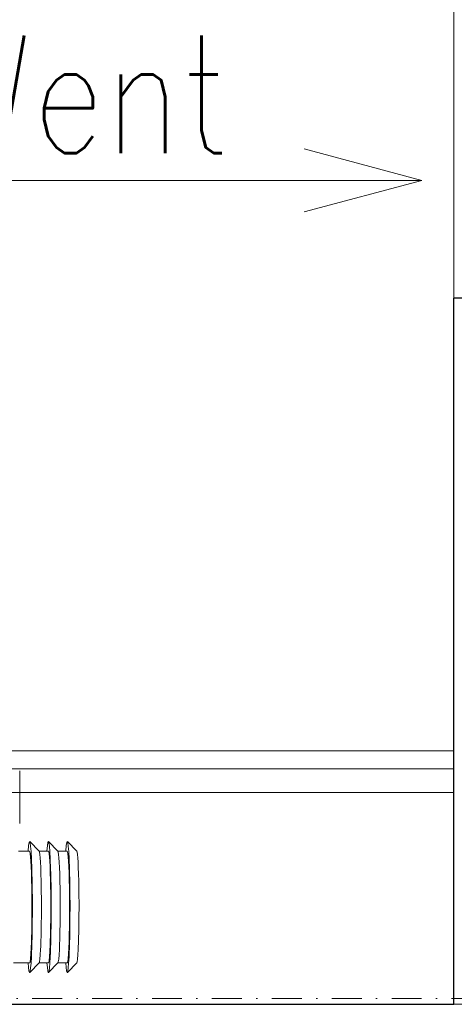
# Model space of a CAD drawing. Header units: millimetres. Extents: x -1893473 to 1546619, y -568027 to 942944.
# Tile 150 of 256: x 163078 to 163447, y -464744 to -463908. Entities that reach past the tile are written whole.
import ezdxf
from ezdxf.enums import TextEntityAlignment as Align

# ---------------------------------------------------------------- set-up
doc = ezdxf.new("R2010")
doc.units = ezdxf.units.MM
doc.header["$LTSCALE"] = 0.2
doc.linetypes.add('DASHDOT', pattern=[25.4, 12.7, -6.35, 0, -6.35])
doc.layers.get('0').update_dxf_attribs({"lineweight": 0})
for name, color, linetype, lineweight in [('!! 0_ Istn-sciany', 7, 'Continuous', 30), ('!! 0_ Istn-widok', 1, 'Continuous', 15), ('!! 0_Istn-went', 5, 'Continuous', 13), ('!! 0_Opis_pom', 9, 'Continuous', 13), ('!! 0_Osie', 1, 'DASHDOT', 13), ('!! 1_OPIS POM NOWE', 140, 'Continuous', 5), ('!! 2 ZABUDOWA GK-MDF', 54, 'Continuous', 13), ('P-Opis nadproża', 150, 'Continuous', 9), ('P-Osie', 1, 'DASHDOT', 18)]:
    doc.layers.add(name, color=color, linetype=linetype, lineweight=lineweight)
doc.layers.add('!!_@ wypos sanit nd', color=7, linetype='Continuous', lineweight=0, plot=False)
doc.layers.add('Powierzchnia', color=140, linetype='Continuous', lineweight=5, plot=False)
doc.styles.add('ARCHETYP', font='romans.shx', dxfattribs={"height": 15})
doc.styles.add('ARIAL', font='tahoma.ttf')

# ---------------------------------------------------------------- blocks, each defined once
blk = doc.blocks.new('A$Cff2eaf8b')
for points in [[(-0.24945, 0.09108), (-0.24147, 0.09927)], [(-0.24136, 0.09113), (-0.23342, 0.09113), (-0.22548, 0.09927)], [(-0.22538, 0.09113), (-0.21743, 0.09113), (-0.2095, 0.09927)], [(-0.19567, 0.09113), (-0.20939, 0.09113)], [(-0.24945, -0.00383), (-0.24147, -0.01202)], [(-0.24136, -0.00387), (-0.23342, -0.00387), (-0.22548, -0.01202)], [(-0.22538, -0.00387), (-0.21743, -0.00387), (-0.2095, -0.01202)], [(-0.2, -0.00387), (-0.20939, -0.00387)], [(-0.20099, -0.02721), (-0.20099, -0.0722)]]:
    blk.add_lwpolyline(points)
for centre, major_axis, start_param, end_param in [((-0.24136, 0.04363), (0, 0.0557), 5.733752, 6.988802), ((-0.22538, 0.04363), (0, 0.0557), 5.733752, 6.988802), ((-0.20939, 0.04363), (0, 0.0557), 5.733752, 6.988802), ((-0.24936, 0.04363), (0, 0.0475), 0.043665, 0.705617), ((-0.24136, 0.04363), (0, 0.0557), 0.705617, 3.691026), ((-0.24136, 0.04363), (0, 0.0475), 0, 0.705617), ((-0.23337, 0.04363), (0, 0.0475), 0.043665, 0.705617), ((-0.22538, 0.04363), (0, 0.0557), 0.705617, 3.691026), ((-0.22538, 0.04363), (0, 0.0475), 0, 0.705617), ((-0.21739, 0.04363), (0, 0.0475), 0.043665, 0.705617), ((-0.20939, 0.04363), (0, 0.0557), 0.705617, 3.691026), ((-0.20939, 0.04363), (0, 0.0475), 0, 0.705617), ((-0.24936, 0.04363), (0, 0.0475), 0.705617, 3.097928), ((-0.24136, 0.04363), (0, 0.0475), 0.705617, 3.141593), ((-0.23337, 0.04363), (0, 0.0475), 0.705617, 3.097928), ((-0.22538, 0.04363), (0, 0.0475), 0.705617, 3.141593), ((-0.21739, 0.04363), (0, 0.0475), 0.705617, 3.097928), ((-0.20939, 0.04363), (0, 0.0475), 0.705617, 3.141593)]:
    blk.add_ellipse(centre, major_axis=major_axis, ratio=0.04256, start_param=start_param, end_param=end_param)
blk = doc.blocks.new('BLOK OSI')
at = {"layer": 'P-Osie'}
blk.add_lwpolyline([(48639.258, -194702.088), (55442.285, -194702.088)], dxfattribs=at)
blk = doc.blocks.new('A$C2EB40A8D')
at = {"layer": '!! 0_ Istn-sciany'}
for points in [[(-221.12989, 29657.51397), (-221.12989, 30257.51397)], [(-161.12989, 30257.51397), (-221.12989, 30257.51397)], [(-2781.12989, 29657.51397), (-221.12989, 29657.51397)]]:
    blk.add_lwpolyline(points, dxfattribs=at)
at = {"layer": '!! 0_ Istn-widok'}
blk.add_lwpolyline([(-161.12989, 29657.51397), (-221.12989, 29657.51397)], dxfattribs=at)
at = {"layer": '!! 0_Istn-went'}
for points in [[(-221.12989, 30657.51397), (-221.12989, 30257.51397)], [(-248.19718, 30357.51397), (-348.19718, 30384.30889)], [(-648.66245, 30357.51397), (-248.19718, 30357.51397)], [(-248.19718, 30357.51397), (-348.19718, 30330.71905)]]:
    blk.add_lwpolyline(points, dxfattribs=at)
at = {"layer": '!! 2 ZABUDOWA GK-MDF'}
for points in [[(-1221.12989, 29857.51397), (-221.12989, 29857.51397)], [(-1221.12989, 29837.51397), (-221.12989, 29837.51397)]]:
    blk.add_lwpolyline(points, dxfattribs=at)
at = {"layer": 'Powierzchnia'}
blk.add_lwpolyline([(-2241.12989, 32552.91225), (-2241.12989, 29872.91225), (-221.12989, 29872.91225), (-221.12989, 31032.91225), (38.87011, 31032.91225), (38.87011, 32342.91225), (-171.12989, 32342.91225), (-171.12989, 32552.91225)], close=True, dxfattribs=at)
at = {"layer": '!! 0_Osie', "xscale": 10, "yscale": 10, "zscale": 10}
blk.add_blockref('BLOK OSI', (-516748.24414, 1976683.397), dxfattribs=at)
at = {"layer": '!!_@ wypos sanit nd', "xscale": 1000, "yscale": 1000, "zscale": 1000, "rotation": 180}
blk.add_blockref('A$Cff2eaf8b', (-790.76808, 29783.81847), dxfattribs=at)
at = {"layer": '!! 0_Istn-went', "style": 'ARCHETYP', "width": 0.8}
blk.add_text('Went', height=100, rotation=0.00000004, dxfattribs=at).set_placement((-661.49575, 30380.81624))
at = {"layer": '!! 0_Opis_pom', "ltscale": 0.7, "style": 'ARIAL'}
for tag, p in [('B1,21', (-891.77727, 31796.97458)), ('A1,16', (-13651.31084, 31587.95236)), ('B1,19', (-5798.61305, 31587.22944)), ('B1/17', (-9701.43347, 31565.05244)), ('1,23', (10805.41388, 31565.05244)), ('1,22', (4526.58954, 31507.65132)), ('A1,1', (-16866.13618, 31459.3792)), ('B1,18', (-7791.62894, 31330.08444)), ('B1,20', (-2961.4347, 31167.05787)), ('A1,6', (-19287.17717, 30923.71998)), ('B1,1', (14135.63445, 30913.92963)), ('B1,3', (17346.74696, 30023.81022)), ('B1,4', (29817.71501, 29157.67457)), ('A1,5', (-23454.5385, 28820.77901)), ('A1,2', (-17502.57721, 28602.57524)), ('B1,2D', (2616.16402, 28559.52261)), ('A1,15', (-13651.31084, 28261.46046)), ('B1,4', (29883.58177, 28158.35876)), ('B1,2B', (18801.54781, 27650.12382)), ('B1,2A', (13086.7373, 27376.04393)), ('A1,3', (-16846.27912, 25980.40356)), ('B1,8', (9089.53994, 25356.27639)), ('B1,6', (31915.87888, 23754.79829)), ('A1,4', (-24010.17576, 23559.17399)), ('B1,14', (-11621.32288, 23261.44183)), ('B1,13', (-3080.55208, 22924.09997)), ('B1,5', (29245.49088, 22896.69268)), ('B1,10', (3982.60923, 22874.21277)), ('B1,9', (5634.43488, 22623.92098)), ('B1,2C', (13327.26639, 22378.5328)), ('B1,7', (16398.41175, 22348.28836)), ('B1,11', (5553.20442, 20939.83877)), ('B1,12', (3693.27174, 20628.72148)), ('C1,3', (5969.08376, 16336.01084)), ('C1,2', (11955.93711, 11671.55655)), ('C1,1', (15659.17205, 11415.94196)), ('C1,4', (5140.00888, 9205.5831)), ('C1,5', (5680.4486, 6154.54995)), ('C1,10', (16327.05085, 6080.66085)), ('C1,9', (16526.57171, 3173.45283)), ('C1,6', (6367.37903, 2771.84181)), ('D0,18', (-1981.87701, -110.73158)), ('D0,7', (-13531.42299, -1159.67649)), ('C1,7', (7275.77161, -1303.00991)), ('D0,17', (2064.87671, -1345.69113)), ('D0,3', (-9324.21674, -1442.63631)), ('D0,6', (-17529.61851, -1957.37463)), ('D0,10', (-21369.4432, -2140.60378)), ('D,09', (-12990.08379, -2746.32902)), ('D0,2', (-5516.19514, -3101.87722)), ('D0,16', (2266.73061, -3284.15369)), ('D0,8', (-14357.79539, -3567.69719)), ('D0,5', (-10461.54478, -3629.26575)), ('D0,4', (-8396.53404, -4353.7937)), ('D0,15', (1974.41895, -5205.84774)), ('D0,1', (-5633.49598, -5662.48534)), ('D0,11', (-23334.09291, -6045.78706)), ('D0,12', (-22436.85763, -9302.9678)), ('D0,13', (-22436.85763, -11581.16526)), ('D0,14', (-13645.94445, -11884.57769))]:
    blk.add_attdef(tag, text='', height=119.68, dxfattribs=at).set_placement(p, align=Align.MIDDLE_CENTER)
at = {"layer": '!! 1_OPIS POM NOWE', "style": 'ARIAL'}
for tag, p in [('C1.7A', (7769.3756, 685.765)), ('C1.7C', (7655.80151, -2045.04756)), ('C1.8B', (10935.93068, -2107.41983)), ('C1.8A', (13897.39715, -2120.69016)), ('C1.7B', (8274.43201, -3270.18959)), ('E1.2', (16701.02923, -5331.07351)), ('E1.5E', (21974.23379, -5463.99012)), ('E1.5D', (24989.27391, -5785.36474)), ('E1.1', (8357.81567, -5851.01076)), ('E1.5C', (25222.53959, -6394.64172)), ('E1.5B', (27694.70831, -7009.86571)), ('E1.6', (5279.46063, -8141.28746)), ('E1.5A', (25547.9555, -8495.18994)), ('E1.5G', (23977.19473, -9792.46695)), ('E1.5F', (22414.7084, -9822.66389)), ('E1,4', (13935.69867, -10458.20073)), ('E1.5L', (28030.8296, -11267.7725)), ('E1.3', (5639.18862, -11994.01941)), ('E1.5H', (23988.49716, -12231.38049)), ('E1.5K', (27714.73934, -12977.98364)), ('E1.5I', (22290.68736, -13989.9049)), ('E1.5J', (27095.71534, -16088.17469))]:
    blk.add_attdef(tag, text='', height=119.68, dxfattribs=at).set_placement(p, align=Align.MIDDLE_CENTER)

msp = doc.modelspace()

# ---------------------------------------------------------------- block references
at = {"layer": 'P-Opis nadproża', "color": 4}
msp.add_blockref('A$C2EB40A8D', (163667.94092, -494401.63474), dxfattribs=at)

doc.saveas('drawing.dxf')
